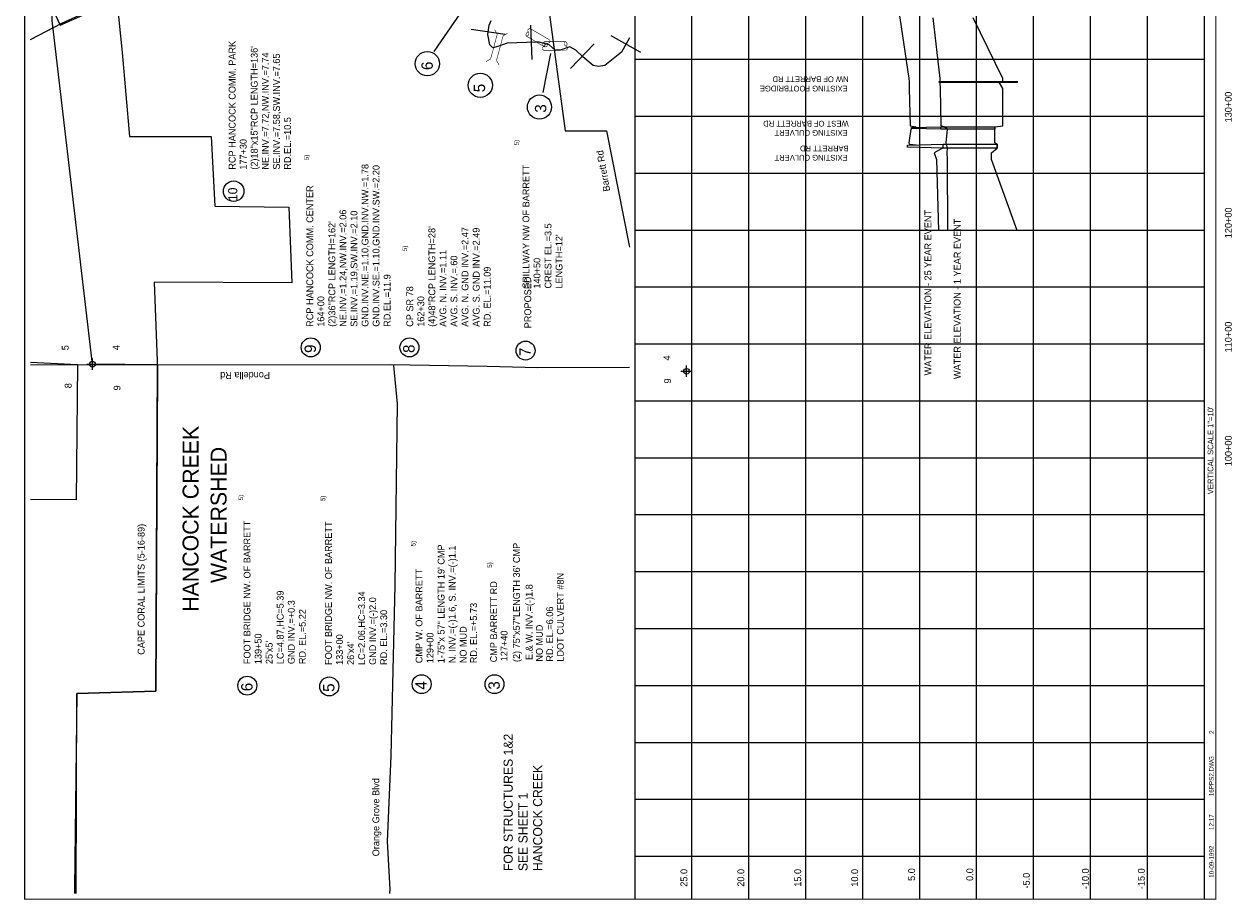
# Model space of a CAD drawing. Extents: x 197745 to 208469, y 844475 to 860485.
# Tile 1 of 2: x 197745 to 208351, y 844475 to 852166. Entities that reach past the tile are written whole.
import ezdxf
from ezdxf.enums import TextEntityAlignment as Align

# ---------------------------------------------------------------- set-up
doc = ezdxf.new("R2010")
doc.units = 0
doc.header["$LTSCALE"] = 800
doc.header["$PDMODE"] = 34
doc.header["$PDSIZE"] = 50
doc.linetypes.add('DASHED', pattern=[0])
doc.linetypes.add('STREAM', pattern=[0])
doc.layers.get('0').update_dxf_attribs({"linetype": 'CONTINUOUS'})
for name, color, linetype in [('BORDER', 1, 'CONTINUOUS'), ('CITY', 10, 'DASHED'), ('EXISTING', 7, 'CONTINUOUS'), ('GRID', 2, 'CONTINUOUS'), ('MAJROADS', 9, 'CONTINUOUS'), ('SEC', 2, 'CONTINUOUS'), ('STATIONS', 7, 'CONTINUOUS'), ('STRUCTTEXT', 7, 'CONTINUOUS'), ('STRUCTURES', 1, 'CONTINUOUS'), ('TEXT', 7, 'CONTINUOUS'), ('TRUNKS', 5, 'STREAM'), ('WSHEDS', 3, 'CONTINUOUS')]:
    doc.layers.add(name, color=color, linetype=linetype)

# ---------------------------------------------------------------- blocks, each defined once
blk = doc.blocks.new('LOGON')
at = {"color": 0}
blk.add_attdef('DATE', text='', height=1, dxfattribs=at).set_placement((-1.87, 1.76), align=Align.RIGHT)
for tag, p in [('TIME', (1.56, 1.76)), ('DRAWING', (8.97, 1.76)), ('OPERATOR', (22.66, 1.76))]:
    blk.add_attdef(tag, p, '', height=1, dxfattribs=at)
blk = doc.blocks.new('BRIDGE')
at = {"layer": 'STRUCTURES', "color": 0, "const_width": 20}
for points in [[(-234, -534), (-101, -402), (-101, 496), (-234, 629)], [(244, -534), (112, -402), (112, 496), (244, 629)]]:
    blk.add_lwpolyline(points, dxfattribs=at)
blk = doc.blocks.new('RCP')
at = {"layer": 'STRUCTURES', "color": 0, "const_width": 20}
for points in [[(-354, 160, 0.802976), (-374, 25, 0.802976)], [(-374, 25, 0.489412), (-354, -140, 0.489412)], [(-354, -140, 0.606659), (-374, 25, 0.606659)], [(415, 25, 0.606659), (396, -140, 0.606659)], [(415, 25, 0.802976), (396, 160, 0.802976)], [(396, -140, 0.489412), (415, 25, 0.489412)]]:
    blk.add_lwpolyline(points, format="xyb", dxfattribs=at)
for points in [[(396, 160), (-354, 160)], [(-354, -140), (396, -140)]]:
    blk.add_lwpolyline(points, dxfattribs=at)
blk = doc.blocks.new('VERT')
at = {"layer": 'TEXT', "color": 0}
blk.add_text('VERTICAL SCALE 1"=10\'', height=50, rotation=90, dxfattribs=at).set_placement((-22, 3557))

msp = doc.modelspace()

# ---------------------------------------------------------------- linework, layer by layer
at = {"layer": 'BORDER', "color": 0, "const_width": 10}
msp.add_lwpolyline([(208210, 844480), (208210, 860480), (197750, 860480), (197750, 844480)], close=True, dxfattribs=at)
for points in [[(203110, 844480), (203110, 860480)], [(208110, 844480), (208110, 860480)]]:
    msp.add_lwpolyline(points, dxfattribs=at)
at = {"layer": 'CITY', "color": 0}
for points in [[(198022, 852244), (198062, 852157), (198559, 852379), (198605, 851917), (198672, 851179), (199388, 851180), (199420, 850568), (200071, 850560), (200095, 849893), (198888, 849901), (198917, 849133), (198901, 846308), (198209, 846286), (198188, 844578), (198189, 844530)], [(197800, 849197), (198213, 849178)], [(198213, 849178), (198202, 847988), (197800, 847991)]]:
    msp.add_lwpolyline(points, dxfattribs=at)
at = {"layer": 'EXISTING', "color": 0}
for points in [[(205192, 854574), (205192, 854571), (205197, 854521), (205278, 853655), (205389, 852505), (205401, 852416), (205402, 852406), (205402, 852404), (205411, 852347), (205417, 852317), (205417, 852292), (205435, 852222), (205514, 851689), (205517, 851659), (205517, 851651), (205516, 851601), (205525, 851274), (205580, 851264), (205570, 851259)], [(205856, 850355), (205854, 850977), (205852, 851037), (205854, 851077), (205845, 851113), (205843, 851123), (205855, 851245), (205822, 851264), (205799, 851274), (205792, 851601), (205791, 851651), (205791, 851659), (205789, 851689), (205729, 852222)], [(205545, 851249), (205533, 851245), (205514, 851123), (205519, 851113), (205580, 851105)], [(205795, 851245), (205537, 851250), (205537, 851259), (205795, 851264)], [(205815, 851077), (205504, 851087), (205504, 851103), (205815, 851113)], [(205807, 851077), (205809, 851077), (205738, 851037), (205757, 850977), (205775, 850355)]]:
    msp.add_lwpolyline(points, dxfattribs=at)
at = {"layer": 'EXISTING', "color": 0, "linetype": 'DASHED'}
for points in [[(206466, 850355), (206240, 850977), (206240, 851037), (206290, 851077), (206290, 851113), (206270, 851123), (206270, 851245), (206270, 851264), (206340, 851274), (206340, 851601), (206310, 851651), (206340, 851659), (206340, 851689), (206080, 852222)], [(206469, 851655), (205780, 851655), (205780, 851663), (206472, 851663)]]:
    msp.add_lwpolyline(points, dxfattribs=at)
at = {"layer": 'EXISTING', "color": 0}
for points in [[(206270, 851245), (205795, 851245), (205795, 851264), (206270, 851264)], [(206290, 851077), (205815, 851077), (205815, 851113), (206290, 851113)]]:
    msp.add_lwpolyline(points, close=True, dxfattribs=at)
for centre, radius in [((199585, 850699), 90.2), ((199705, 846356), 83.2), ((200425, 846349), 83.2), ((201236, 846369), 83.2), ((201876, 846369), 83.2)]:
    msp.add_circle(centre, radius, dxfattribs=at)
at = {"layer": 'GRID', "color": 0}
for points in [[(203610, 844480), (203610, 860480)], [(204110, 844480), (204110, 860480)], [(204610, 844480), (204610, 860480)], [(205110, 844480), (205110, 860480)], [(205610, 844480), (205610, 860480)], [(206110, 844480), (206110, 860480)], [(206610, 844480), (206610, 860480)], [(207110, 844480), (207110, 860480)], [(207610, 844480), (207610, 860480)], [(208110, 851855), (203110, 851855)], [(208110, 851355), (203110, 851355)], [(208110, 850855), (203110, 850855)], [(208110, 850355), (203110, 850355)], [(208110, 849855), (203110, 849855)], [(208110, 849355), (203110, 849355)], [(208110, 848855), (203110, 848855)], [(208110, 848355), (203110, 848355)], [(208110, 847855), (203110, 847855)], [(208110, 847355), (203110, 847355)], [(208110, 846855), (203110, 846855)], [(208110, 846355), (203110, 846355)], [(208110, 845855), (203110, 845855)], [(208110, 845355), (203110, 845355)], [(208110, 844855), (203110, 844855)]]:
    msp.add_lwpolyline(points, dxfattribs=at)
at = {"layer": 'MAJROADS', "color": 0}
for p, q in [((202083, 854292), (202497, 851228)), ((202497, 851228), (202859, 851228)), ((202859, 851228), (203060, 850207))]:
    msp.add_line(p, q, dxfattribs=at)
for points in [[(197800, 852030), (198077, 852176), (198355, 852300), (199700, 852952), (199970, 853151), (200643, 853473), (201897, 854167), (202359, 854398), (202477, 854423), (202730, 854516), (203060, 854532)], [(197800, 849174), (200965, 849176), (201811, 849162), (202255, 849150), (203060, 849152)], [(200990, 849168), (200990, 849168), (201021, 848832), (201001, 847240), (200965, 845741), (200934, 844987), (200956, 844568), (200955, 844530)]]:
    msp.add_lwpolyline(points, dxfattribs=at)
at = {"layer": 'SEC', "color": 0}
for p in [(198345, 849179), (203563, 849117)]:
    msp.add_point(p, dxfattribs=at)
at = {"layer": 'STATIONS', "color": 0}
for p, q in [((201672, 852121), (201969, 852078)), ((202206, 851856), (202196, 852156)), ((203162, 851918), (202899, 852063)), ((202542, 851777), (202751, 851992))]:
    msp.add_line(p, q, dxfattribs=at)
at = {"layer": 'STRUCTTEXT', "color": 0}
for centre, radius in [((201286, 851819), 106), ((201751, 851629), 106), ((202271, 851438), 106), ((200262, 849327), 83.2), ((201129, 849327), 83.2), ((202149, 849299), 83.2)]:
    msp.add_circle(centre, radius, dxfattribs=at)
at = {"layer": 'TEXT', "color": 0}
for points in [[(201346, 851925), (201579, 852266)], [(202303, 851567), (202370, 851908)]]:
    msp.add_lwpolyline(points, dxfattribs=at)
at = {"layer": 'TRUNKS', "color": 0}
msp.add_lwpolyline([(203060, 852045), (202991, 851919), (202846, 851802), (202790, 851794), (202742, 851802), (202653, 851878), (202591, 851938), (202536, 851968), (202452, 851938), (202410, 851938), (202355, 851985), (202267, 852008), (202243, 852008), (201988, 852000), (201905, 851970), (201862, 851959), (201835, 851985), (201817, 852074), (201829, 852157), (201848, 852197)], dxfattribs=at)
at = {"layer": 'WSHEDS', "color": 0}
msp.add_lwpolyline([(198201, 844530), (198209, 846286), (198901, 846308), (198917, 849175), (198345, 849179), (197992, 852199), (197906, 854580, -0.022057), (197905, 854589), (197943, 859794, 0.00237), (197943, 859795), (197941, 860430)], format="xyb", dxfattribs=at)
msp.add_lwpolyline([(197800, 852030), (197998, 852134)], dxfattribs=at)

# ---------------------------------------------------------------- block references
at = {"layer": 'STRUCTURES', "color": 0, "xscale": 0.25, "yscale": 0.25, "zscale": 0.25}
for name, p, rotation in [('BRIDGE', (201901, 851973), 165), ('RCP', (202250, 852046), 329.7435628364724), ('RCP', (202412, 851977), 180.4046895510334)]:
    msp.add_blockref(name, p, dxfattribs=dict(at, rotation=rotation))
at = {"layer": 'TEXT', "color": 0}
msp.add_blockref('VERT', (208210, 844480), dxfattribs=at)
at = {"layer": 'TEXT', "color": 0, "xscale": 40, "yscale": 40, "zscale": 40, "rotation": 90}
msp.add_blockref('LOGON', (208262, 845026), dxfattribs=at).add_auto_attribs({'DATE': '10-09-1992', 'TIME': '12:17', 'OPERATOR': '2', 'DRAWING': '16PPS2.DWG'})

# ---------------------------------------------------------------- texts
at = {"layer": 'EXISTING', "color": 0}
for s, height, rotation, p in [('RCP HANCOCK COMM. PARK', 59.94, 90, (199602, 850888)), ('(2)18"x15"RCP LENGTH=136\'', 59.94, 90, (199796, 850888)), ('NE.INV.=7.72,NW.INV.=7.74', 59.94, 90, (199894, 850888)), ('SE.INV.=7.58,SW.INV.=7.65', 59.94, 90, (199991, 850888)), ('EXISTING FOOTBRIDGE', 50, 180, (204978, 851625)), ('RD.EL.=10.5', 59.94, 90, (200088, 850888)), ('EXISTING CULVERT', 50, 180, (204978, 851236)), ('177+30', 59.9, 90, (199699, 850888)), ('5)', 40, 90, (202089, 851101)), ('EXISTING CULVERT', 50, 180, (204978, 851018)), ('SPILLWAY NW OF BARRETT', 59.94, 90, (202182, 849844)), ('10', 79.9, 90, (199617, 850612)), ('CREST EL.=3.5', 59.94, 90, (202376, 849844)), ('WATER ELEVATION - 25 YEAR EVENT', 60, 90, (205712, 849081)), ('WATER ELEVATION - 1 YEAR EVENT', 60, 90, (205969, 849049)), ("LENGTH=12'", 59.9, 90, (202473, 849844)), ('140+50', 59.9, 90, (202279, 849844)), ('5)', 40, 90, (199668, 847983)), ('5)', 40, 90, (200390, 847976)), ('FOOT BRIDGE NW. OF BARRETT', 59.94, 90, (199733, 846545)), ('FOOT BRIDGE NW. OF BARRETT', 59.94, 90, (200448, 846538)), ('5)', 40, 90, (201182, 847579)), ('(2) 75"x57"LENGTH 36\' CMP', 59.94, 90, (202099, 846563)), ('1-75"x 57" LENGTH 19\' CMP', 59.94, 90, (201437, 846553)), ('N. INV.=(-)1.6, S. INV.=(-)1.1', 59.94, 90, (201534, 846553)), ('5)', 40, 90, (201853, 847391)), ('CMP W. OF BARRETT', 59.94, 90, (201243, 846553)), ('LDOT CULVERT #8N', 59.94, 90, (202484, 846567)), ('LC=4.87,HC=5.39', 59.94, 90, (200024, 846545)), ('LC=2.06,HC=3.34', 59.94, 90, (200739, 846538)), ('CMP BARRETT RD', 59.94, 90, (201898, 846561)), ('E.& W. INV.=(-)1.8', 59.94, 90, (202210, 846581)), ('GND INV.=+0.3', 59.94, 90, (200121, 846545)), ('GND INV.=(-)2.0', 59.94, 90, (200836, 846538)), ('RD. EL.=5.22', 59.94, 90, (200218, 846545)), ('RD. EL.=3.30', 59.94, 90, (200933, 846538)), ('RD. EL.=+5.73', 59.94, 90, (201722, 846553)), ('RD. EL.=6.06', 59.94, 90, (202391, 846567)), ('NO MUD', 59.9, 90, (201631, 846553)), ('NO MUD', 59.9, 90, (202300, 846567)), ('139+50', 59.9, 90, (199830, 846545)), ("25'x5'", 59.9, 90, (199927, 846545)), ('133+00', 59.9, 90, (200545, 846538)), ("26'x4'", 59.9, 90, (200642, 846538)), ('129+00', 59.9, 90, (201340, 846553)), ('127+40', 59.9, 90, (201990, 846570)), ('6', 99.9, 90, (199751, 846307)), ('5', 99.9, 90, (200470, 846301)), ('4', 99.9, 90, (201281, 846321)), ('3', 99.9, 90, (201922, 846321))]:
    msp.add_text(s, height=height, rotation=rotation, dxfattribs=at).set_placement(p)
at = {"layer": 'MAJROADS', "color": 0}
for s, rotation, p in [('Barrett Rd', 100, (202892, 850702)), ('Pondella Rd', 180, (199904, 849110))]:
    msp.add_text(s, height=60, rotation=rotation, dxfattribs=at).set_placement(p)
at = {"layer": 'STRUCTTEXT', "color": 0}
for s, height, p in [('6', 100, (201334, 851763)), ('5', 100, (201793, 851568)), ('3', 100, (202331, 851388)), ('5)', 40, (200245, 850971)), ('GND.INV.NE.=1.10,GND.INV.NW.=1.78', 59.94, (200769, 849508)), ('GND.INV.SE.=1.10,GND.INV.SW.=2.20', 59.94, (200866, 849508)), ('RCP HANCOCK COMM. CENTER', 59.94, (200284, 849508)), ('NE.INV.=1.24,NW.INV.=2.06', 59.94, (200575, 849508)), ('SE.INV.=1.19,SW.INV.=2.10', 59.94, (200672, 849508)), ('(2)36"RCP LENGTH=162\'', 59.94, (200478, 849508)), ('(4)48"RCP LENGTH=28\'', 59.94, (201356, 849508)), ('AVG. N. GND INV.=2.47', 59.94, (201647, 849508)), ('AVG. S. GND INV.=2.49', 59.94, (201745, 849508)), ('5)', 40, (201108, 850172)), ('AVG. N. INV.=1.11', 59.94, (201453, 849508)), ('AVG. S. INV.=.60', 59.94, (201550, 849508)), ('RD.EL.=11.9', 59.94, (200963, 849508)), ('RD. EL.=11.09', 59.94, (201842, 849508)), ('CP SR 78', 59.9, (201162, 849508)), ('PROPOSED', 59.9, (202198, 849495)), ('164+00', 59.9, (200381, 849508)), ('162+30', 59.9, (201259, 849508)), ('9', 99.9, (200308, 849278)), ('8', 99.9, (201174, 849278)), ('7', 99.9, (202194, 849251))]:
    msp.add_text(s, height=height, rotation=90, dxfattribs=at).set_placement(p)
at = {"layer": 'TEXT', "color": 0}
for s, height, rotation, p in [('NW OF BARRETT RD', 50, 180, (204986, 851707)), ('WEST OF BARRETT RD', 50, 180, (204986, 851317)), ('BARRETT RD', 50, 180, (204986, 851099)), ('5', 60, 90, (198136, 849302)), ('4', 60, 90, (198584, 849302)), ('4', 60, 90, (203419, 849212)), ('8', 60, 90, (198162, 848968)), ('9', 60, 90, (198591, 848949)), ('9', 60, 90, (203426, 849010)), ('HANCOCK CREEK', 140, 90, (199277, 847005)), ('WATERSHED', 140, 90, (199523, 847257)), ('CAPE CORAL LIMITS (5-16-89)', 60, 90, (198803, 846627)), ('FOR STRUCTURES 1&2', 80, 90, (202036, 844727)), ('HANCOCK CREEK', 80, 90, (202295, 844727)), ('Orange Grove Blvd', 60, 90, (200864, 844857)), ('SEE SHEET 1 ', 80, 90, (202166, 844727)), ('25.0', 60, 90, (203569, 844590)), ('20.0', 60, 90, (204069, 844590)), ('15.0', 60, 90, (204569, 844590)), ('10.0', 60, 90, (205069, 844590)), ('5.0', 60, 90, (205569, 844641)), ('0.0', 60, 90, (206080, 844641)), ('-5.0', 60, 90, (206577, 844574))]:
    msp.add_text(s, height=height, rotation=rotation, dxfattribs=at).set_placement(p)
for s, p in [('130+00', (208350, 851438)), ('120+00', (208350, 850421)), ('110+00', (208350, 849418)), ('100+00', (208350, 848418)), ('-10.0', (207095, 844660)), ('-15.0', (207586, 844660))]:
    msp.add_text(s, height=60, rotation=90, dxfattribs=at).set_placement(p, align=Align.CENTER)

doc.saveas('drawing.dxf')
